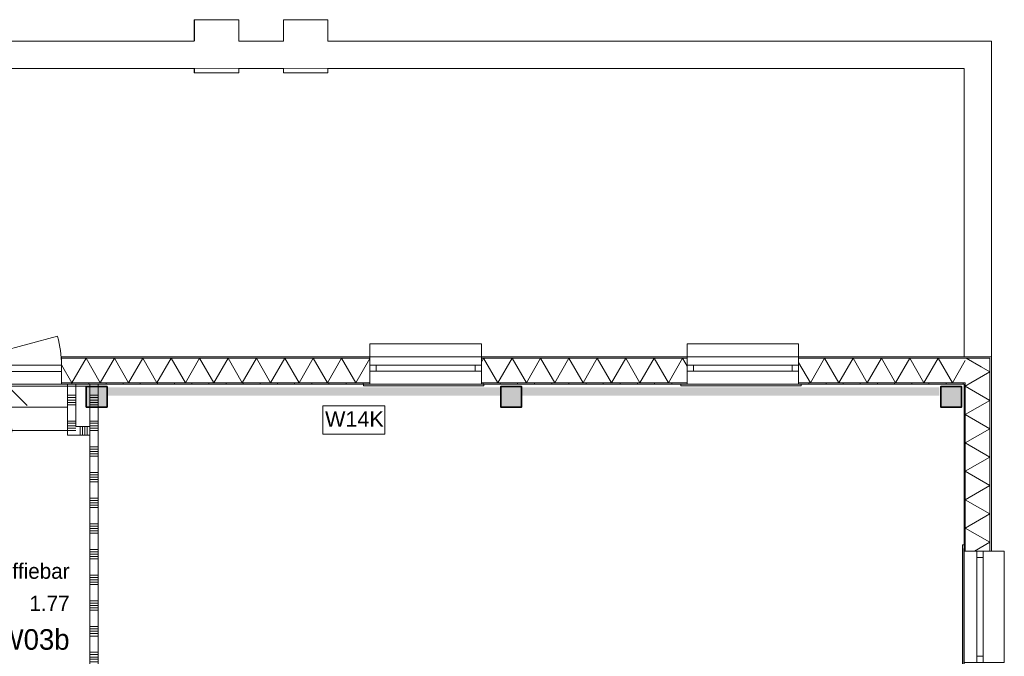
# Model space of a CAD drawing. Header units: millimetres. Extents: x -850 to 154668, y -25041 to 71030.
# Tile 181 of 211: x 50593 to 62080, y 47053 to 54485. Entities that reach past the tile are written whole.
import ezdxf
from ezdxf.enums import TextEntityAlignment as Align

# ---------------------------------------------------------------- set-up
doc = ezdxf.new("R2010")
doc.units = ezdxf.units.MM
doc.header["$MEASUREMENT"] = 0
doc.linetypes.add('Wipeout_Contour', pattern=[1000, 0, -1000])
for name, color, linetype in [('New_21 Buitenwanden', 7, 'Continuous'), ('New_21 Buitenwanden Afdek-arcering', 7, 'Continuous'), ('New_21 Buitenwanden Deuren', 7, 'Continuous'), ('New_21 Buitenwanden Doorsnede-arcering', 7, 'Continuous'), ('New_21 Buitenwanden Laagscheidingslijnen', 7, 'Continuous'), ('New_21 Buitenwanden Ramen', 7, 'Continuous'), ('New_22 NC Binnenwanden', 7, 'Continuous'), ('New_22 NC Binnenwanden Doorsnede-arcering', 7, 'Continuous'), ('New_23 Vloeren', 7, 'Continuous'), ('New_24 Trappen', 7, 'Continuous'), ('New_Info Wandafwerking aanduiding', 7, 'Continuous'), ('New_Info Wandafwerking aanduiding Doorsnede-arcering', 7, 'Continuous'), ('New_Z Ruimtefuncties', 7, 'Continuous'), ('New_Z Ruimtefuncties Zone omranding', 7, 'Continuous'), ('New_Z Ruimtefuncties Zone tekst', 7, 'Continuous'), ('S-COLS-____-OTLN.RVT S', 7, 'Continuous'), ('S-COLS-____-OTLN.RVT S 2D arcering', 7, 'Continuous')]:
    doc.layers.add(name, color=color, linetype=linetype)
doc.styles.add('GENERATED_STYLE_1', font='txt')
doc.styles.add('GENERATED_STYLE_2', font='txt')
doc.linetypes.add('Regenwater', pattern='A,0,[1,UO-721 _wandafwerkingen 1e verdieping_2022-06-211.Shx,S=11.404762,R=0,X=0,Y=0.005006],-1499.5,0', length=1499.5)
pattern_1 = [(180, (0, 0), (0, 200), [])]
pattern_2 = [(270, (0, 0), (200, 0), [])]

# ---------------------------------------------------------------- blocks, each defined once
blk = doc.blocks.new('Slab_3_2', base_point=(0, 51155))
at = {"layer": 'New_23 Vloeren', "color": 1, "linetype": 'Continuous', "lineweight": 0, "flags": 128}
blk.add_lwpolyline([(49780, 50378), (51080, 50378), (51080, 50230), (61610, 50230), (61610, 30000), (57970, 30000), (57970, 26285), (51410, 26285), (51410, 30000), (49530, 30000)], dxfattribs=at)
blk = doc.blocks.new('*X213')
at = {"layer": 'New_22 NC Binnenwanden Doorsnede-arcering', "color": 254, "linetype": 'Continuous', "lineweight": 0, "true_color": 0xe9ebeb}
for p, q in [((51510, 49800), (51410, 49800)), ((51510, 49773), (51410, 49773)), ((51510, 49745), (51410, 49745)), ((51510, 49718), (51410, 49718)), ((51510, 49690), (51410, 49690)), ((51510, 49500), (51410, 49500)), ((51510, 49473), (51410, 49473)), ((51510, 49445), (51410, 49445)), ((51510, 49418), (51410, 49418)), ((51510, 49390), (51410, 49390)), ((51510, 49200), (51410, 49200)), ((51510, 49173), (51410, 49173)), ((51510, 49145), (51410, 49145)), ((51510, 49118), (51410, 49118)), ((51510, 49090), (51410, 49090)), ((51510, 48900), (51410, 48900)), ((51510, 48873), (51410, 48873)), ((51510, 48845), (51410, 48845)), ((51510, 48818), (51410, 48818)), ((51510, 48790), (51410, 48790)), ((51510, 48600), (51410, 48600)), ((51510, 48573), (51410, 48573)), ((51510, 48545), (51410, 48545)), ((51510, 48518), (51410, 48518)), ((51510, 48490), (51410, 48490)), ((51510, 48300), (51410, 48300)), ((51510, 48273), (51410, 48273)), ((51510, 48245), (51410, 48245)), ((51510, 48218), (51410, 48218)), ((51510, 48190), (51410, 48190)), ((51510, 48000), (51410, 48000)), ((51510, 47973), (51410, 47973)), ((51510, 47945), (51410, 47945)), ((51510, 47918), (51410, 47918)), ((51510, 47890), (51410, 47890)), ((51510, 47700), (51410, 47700)), ((51510, 47673), (51410, 47673)), ((51510, 47645), (51410, 47645)), ((51510, 47618), (51410, 47618)), ((51510, 47590), (51410, 47590)), ((51510, 47400), (51410, 47400)), ((51510, 47373), (51410, 47373)), ((51510, 47345), (51410, 47345)), ((51510, 47318), (51410, 47318)), ((51510, 47290), (51410, 47290)), ((51510, 47100), (51410, 47100)), ((51510, 47073), (51410, 47073)), ((51510, 47045), (51410, 47045)), ((51510, 47018), (51410, 47018)), ((51510, 46990), (51410, 46990)), ((51510, 46800), (51410, 46800)), ((51510, 46773), (51410, 46773)), ((51510, 46745), (51410, 46745)), ((51510, 46718), (51410, 46718)), ((51510, 46690), (51410, 46690)), ((51510, 46500), (51410, 46500)), ((51510, 46473), (51410, 46473)), ((51510, 46445), (51410, 46445)), ((51510, 46418), (51410, 46418)), ((51510, 46390), (51410, 46390)), ((51510, 46200), (51410, 46200))]:
    blk.add_line(p, q, dxfattribs=at)
blk = doc.blocks.new('*X215')
at = {"layer": 'New_22 NC Binnenwanden Doorsnede-arcering', "color": 254, "linetype": 'Continuous', "lineweight": 0, "true_color": 0xe9ebeb}
for p, q in [((51510, 50100), (51410, 50100)), ((51510, 50073), (51410, 50073)), ((51510, 50045), (51410, 50045)), ((51510, 50018), (51410, 50018)), ((51510, 49990), (51410, 49990))]:
    blk.add_line(p, q, dxfattribs=at)
blk = doc.blocks.new('Wall_40_2', base_point=(51410, 46173))
at = {"layer": 'New_22 NC Binnenwanden', "color": 8, "linetype": 'Continuous', "lineweight": 0, "true_color": 0x778488, "flags": 128}
for points in [[(51410, 50230), (51510, 50230)], [(51410, 50230), (51410, 50205)], [(51510, 50205), (51510, 50230)], [(51410, 50197), (51410, 49963)], [(51510, 49963), (51510, 50197)], [(51410, 49955), (51410, 46173)], [(51510, 46173), (51510, 49955)], [(51410, 46173), (51510, 46173)]]:
    blk.add_lwpolyline(points, dxfattribs=at)
at = {"layer": 'New_22 NC Binnenwanden', "color": 8, "lineweight": 0, "true_color": 0x778488}
for name in ['*X215', '*X213']:
    blk.add_blockref(name, (0, 0), dxfattribs=at)
blk = doc.blocks.new('Slab_13_2', base_point=(31400, 53915))
at = {"layer": 'New_23 Vloeren', "color": 1, "linetype": 'Continuous', "lineweight": 0, "flags": 128}
blk.add_lwpolyline([(31400, 53915), (31400, 50700), (32380, 50700), (33680, 50700), (33680, 50550), (49780, 50550), (49780, 50230), (51080, 50230), (51080, 50550), (61610, 50550), (61610, 53915)], close=True, dxfattribs=at)
blk = doc.blocks.new('Stair_13_2')
at = {"layer": 'New_24 Trappen', "color": 7, "linetype": 'Continuous', "lineweight": 0}
for p, q in [((49710, 49690), (49710, 50230)), ((49710, 50230), (51150, 50230)), ((49710, 49960), (49710, 50230)), ((49710, 50230), (51150, 50230)), ((50430, 50230), (50180, 49980)), ((50430, 49960), (50430, 50230)), ((50680, 49980), (50430, 50230)), ((51150, 50230), (51150, 49690)), ((51150, 50230), (51150, 49960)), ((49710, 49690), (49710, 49960)), ((49710, 49960), (51150, 49960)), ((51150, 49960), (49710, 49960)), ((50430, 49690), (50430, 49960)), ((51150, 49960), (51150, 49690)), ((51150, 49690), (49710, 49690)), ((51150, 49690), (49710, 49690))]:
    blk.add_line(p, q, dxfattribs=at)
for start, end in [(0, 180), (180, 0)]:
    blk.add_arc((50430, 49690), 75, start, end, dxfattribs=at)
blk = doc.blocks.new('Wall_161_2', base_point=(61610, 50551))
at = {"layer": 'New_21 Buitenwanden', "color": 8, "linetype": 'Continuous', "lineweight": 0, "true_color": 0x778488, "flags": 128}
for points in [[(61930, 54235), (61912, 54235)], [(61930, 50551), (61930, 54235)], [(61610, 53915), (61610, 50551)], [(61625, 50551), (61610, 50551)], [(61912, 50551), (61625, 50551)], [(61625, 50551), (61625, 50551)], [(61930, 50551), (61912, 50551)], [(61912, 50551), (61912, 50551)]]:
    blk.add_lwpolyline(points, dxfattribs=at)
blk = doc.blocks.new('#noodoverstort-spuwer 260 alu')
at = {"color": 254, "linetype": 'Wipeout_Contour', "lineweight": 0, "ltscale": 1045.722325}
blk.add_wipeout([(-258, -50), (-258, 0), (-260, 0), (-260, -50)], dxfattribs=at).dxf.layer = 'New_21 Buitenwanden Afdek-arcering'
at = {"color": 254, "linetype": 'Wipeout_Contour', "lineweight": 0, "ltscale": 1045.759921}
blk.add_wipeout([(260, -50), (260, 0), (258, 0), (258, -50)], dxfattribs=at).dxf.layer = 'New_21 Buitenwanden Afdek-arcering'
at = {"color": 254, "linetype": 'Wipeout_Contour', "lineweight": 0, "ltscale": 2247.358291}
blk.add_wipeout([(-258, -620), (-258, -370), (-260, -370), (-260, -620)], dxfattribs=at).dxf.layer = 'New_21 Buitenwanden Afdek-arcering'
at = {"color": 254, "linetype": 'Wipeout_Contour', "lineweight": 0, "ltscale": 1041.95189}
blk.add_wipeout([(-258, -50), (258, -50), (258, 0), (-258, 0)], dxfattribs=at).dxf.layer = 'New_21 Buitenwanden Afdek-arcering'
at = {"color": 254, "linetype": 'Wipeout_Contour', "lineweight": 0, "ltscale": 2245.714782}
blk.add_wipeout([(258, -620), (258, -370), (-258, -370), (-258, -620)], dxfattribs=at).dxf.layer = 'New_21 Buitenwanden Afdek-arcering'
at = {"layer": 'New_21 Buitenwanden Ramen', "color": 1, "linetype": 'Continuous', "lineweight": 0}
for p, q in [((-260, 0), (-258, 0)), ((-260, -50), (-260, 0)), ((-258, 0), (258, 0)), ((258, 0), (260, 0)), ((260, 0), (260, -50)), ((-260, -620), (-260, -370)), ((-258, -620), (-260, -620))]:
    blk.add_line(p, q, dxfattribs=at)
at = {"color": 254, "linetype": 'Wipeout_Contour', "lineweight": 0, "ltscale": 2247.736894}
blk.add_wipeout([(258, -620), (260, -620), (260, -370), (258, -370)], dxfattribs=at).dxf.layer = 'New_21 Buitenwanden Afdek-arcering'
at = {"layer": 'New_21 Buitenwanden Ramen', "color": 1, "linetype": 'Continuous', "lineweight": 0}
for p, q in [((260, -370), (260, -620)), ((-258, -620), (258, -620)), ((260, -620), (258, -620))]:
    blk.add_line(p, q, dxfattribs=at)
blk = doc.blocks.new('Wall_162_2', base_point=(61610, 53915))
at = {"layer": 'New_21 Buitenwanden', "color": 8, "linetype": 'Continuous', "lineweight": 0, "true_color": 0x778488, "flags": 128}
for points in [[(52630, 54235), (36890, 54235)], [(53670, 54235), (53150, 54235)], [(61912, 54235), (54190, 54235)], [(36890, 53915), (52630, 53915)], [(53150, 53915), (53670, 53915)], [(54190, 53915), (61610, 53915)]]:
    blk.add_lwpolyline(points, dxfattribs=at)
at = {"layer": 'New_21 Buitenwanden Ramen', "color": 1, "linetype": 'Continuous', "lineweight": 0, "zscale": 1000, "rotation": 180}
for p in [(52890, 53865), (53930, 53865)]:
    blk.add_blockref('#noodoverstort-spuwer 260 alu', p, dxfattribs=at)
blk = doc.blocks.new('*X1196')
at = {"layer": 'New_21 Buitenwanden Doorsnede-arcering', "linetype": 'Continuous', "lineweight": 0, "true_color": 0xe9ebeb}
for points in [[(61912, 50397), (61912, 50397), (61912, 50532), (61912, 50532)], [(61912, 50247), (61912, 50247), (61912, 50097), (61912, 50097)], [(61912, 49947), (61912, 49947), (61912, 49797), (61912, 49797)], [(61912, 49647), (61912, 49647), (61912, 49497), (61912, 49497)], [(61912, 49347), (61912, 49347), (61912, 49197), (61912, 49197)], [(61912, 49047), (61912, 49047), (61912, 48897), (61912, 48897)], [(61912, 48747), (61912, 48747), (61912, 48597), (61912, 48597)], [(61912, 48447), (61912, 48447), (61912, 48297), (61912, 48297)]]:
    blk.add_hatch(color=254, dxfattribs=at).paths.add_polyline_path(points)
blk = doc.blocks.new('*X1197')
at = {"layer": 'New_21 Buitenwanden Doorsnede-arcering', "linetype": 'Continuous', "lineweight": 0, "true_color": 0xe9ebeb}
blk.add_hatch(color=254, dxfattribs=at).paths.add_polyline_path([(61912, 50532), (61912, 50532), (61912, 50532)])
blk = doc.blocks.new('*X1198')
at = {"layer": 'New_21 Buitenwanden Doorsnede-arcering', "linetype": 'Continuous', "lineweight": 0, "true_color": 0xe9ebeb}
for points in [[(61625, 50097), (61625, 50097), (61625, 50245), (61625, 50245)], [(61625, 49947), (61625, 49947), (61625, 49797), (61625, 49797)], [(61625, 49647), (61625, 49647), (61625, 49497), (61625, 49497)], [(61625, 49347), (61625, 49347), (61625, 49197), (61625, 49197)], [(61625, 49047), (61625, 49047), (61625, 48897), (61625, 48897)], [(61625, 48747), (61625, 48747), (61625, 48597), (61625, 48597)], [(61625, 48447), (61625, 48447), (61625, 48297), (61625, 48297)]]:
    blk.add_hatch(color=254, dxfattribs=at).paths.add_polyline_path(points)
blk = doc.blocks.new('*X1205')
at = {"layer": 'New_21 Buitenwanden Doorsnede-arcering', "linetype": 'Continuous', "lineweight": 0, "true_color": 0xe9ebeb}
blk.add_hatch(color=254, dxfattribs=at).paths.add_polyline_path([(61625, 50245), (61625, 50245), (61625, 50245)])
blk = doc.blocks.new('*X1212')
at = {"layer": 'New_21 Buitenwanden Doorsnede-arcering', "color": 254, "linetype": 'Continuous', "lineweight": 0, "true_color": 0xe9ebeb}
for p, q in [((61691, 50245), (61625, 50207)), ((61912, 50041), (61625, 50207)), ((61912, 50041), (61625, 49876)), ((61912, 49710), (61625, 49876)), ((61912, 49710), (61625, 49544)), ((61912, 49378), (61625, 49544)), ((61912, 49378), (61625, 49213)), ((61912, 49047), (61625, 49213)), ((61912, 49047), (61625, 48881)), ((61912, 48716), (61625, 48881)), ((61912, 48716), (61625, 48550)), ((61912, 48384), (61625, 48550)), ((61912, 48384), (61731, 48280))]:
    blk.add_line(p, q, dxfattribs=at)
blk = doc.blocks.new('*X1213')
at = {"layer": 'New_21 Buitenwanden Doorsnede-arcering', "color": 254, "linetype": 'Continuous', "lineweight": 0, "true_color": 0xe9ebeb}
for q in [(61811, 50431), (61691, 50245)]:
    blk.add_line((61912, 50373), q, dxfattribs=at)
blk = doc.blocks.new('R1 22_7')
at = {"layer": 'New_21 Buitenwanden Ramen', "color": 1, "linetype": 'Continuous', "lineweight": 0}
for p, q in [((-725, 150.2), (-725, 168.2)), ((-725, 168.2), (680, 168.2)), ((-650, 150.2), (-680, 150.2)), ((-650, 150.2), (-680, 150.2)), ((-650, 135.2), (-650, 150.2)), ((-650, 135.2), (-650, 150.2)), ((-650, 0), (-650, 135.1)), ((-650, 0), (-650, 135.1)), ((650, 135.2), (650, 150.2)), ((650, 135.2), (650, 150.2)), ((650, 150.2), (680, 150.2)), ((650, 150.2), (680, 150.2)), ((650, 0), (650, 135.1)), ((650, 0), (650, 135.1)), ((680, 168.2), (680, 150.2)), ((-650, 0), (-577, 0)), ((-650, -72), (-650, 0)), ((-650, -72), (-650, 0)), ((-577, 0), (-577, -72)), ((-577, 0), (577, 0)), ((577, -72), (577, 0)), ((577, 0), (650, 0)), ((650, -72), (650, 0)), ((650, -72), (650, 0)), ((-577, -72), (-650, -72)), ((-650, -152), (-650, -72)), ((577, -72), (-577, -72)), ((650, -72), (577, -72)), ((650, -152), (650, -72)), ((-650, -170), (-650, -320)), ((650, -320), (650, -170)), ((-650, -320), (650, -320))]:
    blk.add_line(p, q, dxfattribs=at)
at = {"layer": 'New_21 Buitenwanden Ramen', "color": 9, "linetype": 'Continuous', "lineweight": 0}
for p, q in [((-650, 150.2), (650, 150.2)), ((-650, 135.1), (-650, 135.2)), ((-650, 135.1), (-650, 135.2)), ((650, 135.1), (650, 135.2)), ((650, 135.1), (650, 135.2)), ((-650, -170), (-650, -152)), ((650, -170), (650, -152))]:
    blk.add_line(p, q, dxfattribs=at)
blk = doc.blocks.new('*X1220')
at = {"layer": 'New_21 Buitenwanden Doorsnede-arcering', "linetype": 'Continuous', "lineweight": 0, "true_color": 0xe9ebeb}
blk.add_hatch(color=254, dxfattribs=at).paths.add_polyline_path([(61912, 50532), (61912, 50532), (61912, 50532)])
blk = doc.blocks.new('*X1221')
at = {"layer": 'New_21 Buitenwanden Doorsnede-arcering', "linetype": 'Continuous', "lineweight": 0, "true_color": 0xe9ebeb}
blk.add_hatch(color=254, dxfattribs=at).paths.add_polyline_path([(61625, 50245), (61625, 50245), (61625, 50245)])
blk = doc.blocks.new('*X1222')
at = {"layer": 'New_21 Buitenwanden Doorsnede-arcering', "color": 254, "linetype": 'Continuous', "lineweight": 0, "true_color": 0xe9ebeb}
blk.add_line((61811, 50431), (61636, 50532), dxfattribs=at)
blk = doc.blocks.new('Wall_169_2', base_point=(61610, 50230))
at = {"layer": 'New_21 Buitenwanden Doorsnede-arcering', "linetype": 'Continuous', "lineweight": 0, "true_color": 0xe9ebeb}
h = blk.add_hatch(dxfattribs=at)
h.set_pattern_fill('930_Lijnen_vert_200_0002', color=254, style=0, pattern_type=2)
h.set_pattern_definition(pattern_1)
h.paths.add_polyline_path([(61610, 50230), (61625, 50230), (61625, 50245)])
h = blk.add_hatch(dxfattribs=at)
h.set_pattern_fill('930_Lijnen_vert_200_0002', color=254, style=0, pattern_type=2)
h.set_pattern_definition(pattern_1)
h.paths.add_polyline_path([(61610, 50230), (61625, 50245), (61610, 50245)])
h = blk.add_hatch(dxfattribs=at)
h.set_pattern_fill('930_Lijnen_vert_200_0002', color=254, style=0, pattern_type=2)
h.set_pattern_definition(pattern_1)
h.paths.add_polyline_path([(61625, 50230), (61610, 50230), (61610, 48280), (61625, 48280)])
at = {"layer": 'New_21 Buitenwanden', "color": 8, "linetype": 'Continuous', "lineweight": 0, "true_color": 0x778488}
for p, q in [((61610, 48280), (61610, 48310)), ((61625, 48280), (61610, 48280)), ((61625, 48280), (61625, 48280)), ((61760, 48280), (61625, 48280)), ((61832, 48280), (61760, 48280)), ((61912, 48280), (61832, 48280)), ((61930, 48280), (61912, 48280))]:
    blk.add_line(p, q, dxfattribs=at)
at = {"layer": 'New_21 Buitenwanden', "color": 8, "linetype": 'Continuous', "lineweight": 0, "true_color": 0x778488, "flags": 128}
for points in [[(61930, 50550), (61912, 50550)], [(61930, 48280), (61930, 50550)], [(61610, 50230), (61610, 48280)]]:
    blk.add_lwpolyline(points, dxfattribs=at)
at = {"layer": 'New_21 Buitenwanden Laagscheidingslijnen', "color": 8, "linetype": 'Continuous', "lineweight": 0, "true_color": 0x778488}
for p, q in [((61912, 50532), (61625, 50532)), ((61912, 48280), (61912, 50532)), ((61912, 50532), (61912, 50532)), ((61912, 50245), (61912, 50532)), ((61912, 50532), (61912, 50532)), ((61625, 50245), (61610, 50245)), ((61625, 50245), (61625, 48280)), ((61625, 50245), (61625, 48280)), ((61625, 50245), (61625, 50245)), ((61912, 48280), (61912, 50245))]:
    blk.add_line(p, q, dxfattribs=at)
at = {"layer": 'New_21 Buitenwanden', "color": 8, "lineweight": 0, "true_color": 0x778488}
for name in ['*X1222', '*X1213', '*X1196', '*X1197', '*X1220', '*X1198', '*X1205', '*X1212', '*X1221']:
    blk.add_blockref(name, (0, 0), dxfattribs=at)
at = {"layer": 'New_21 Buitenwanden Ramen', "color": 1, "linetype": 'Continuous', "lineweight": 0, "xscale": -1, "zscale": 1000, "rotation": 89.99999999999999}
blk.add_blockref('R1 22_7', (61760, 47630), dxfattribs=at)
blk = doc.blocks.new('*X1393')
at = {"layer": 'New_21 Buitenwanden Doorsnede-arcering', "linetype": 'Continuous', "lineweight": 0, "true_color": 0xe9ebeb}
for points in [[(51153, 50532), (51153, 50532), (51303, 50532), (51303, 50532)], [(51453, 50532), (51453, 50532), (51603, 50532), (51603, 50532)], [(51753, 50532), (51753, 50532), (51903, 50532), (51903, 50532)], [(52053, 50532), (52053, 50532), (52203, 50532), (52203, 50532)], [(52353, 50532), (52353, 50532), (52503, 50532), (52503, 50532)], [(52653, 50532), (52653, 50532), (52803, 50532), (52803, 50532)], [(52953, 50532), (52953, 50532), (53103, 50532), (53103, 50532)], [(53253, 50532), (53253, 50532), (53403, 50532), (53403, 50532)], [(53553, 50532), (53553, 50532), (53703, 50532), (53703, 50532)], [(53853, 50532), (53853, 50532), (54003, 50532), (54003, 50532)], [(54153, 50532), (54153, 50532), (54303, 50532), (54303, 50532)], [(54453, 50532), (54453, 50532), (54603, 50532), (54603, 50532)]]:
    blk.add_hatch(color=254, dxfattribs=at).paths.add_polyline_path(points)
blk = doc.blocks.new('*X1394')
at = {"layer": 'New_21 Buitenwanden Doorsnede-arcering', "linetype": 'Continuous', "lineweight": 0, "true_color": 0xe9ebeb}
for points in [[(55980, 50532), (56103, 50532), (56103, 50532), (55980, 50532)], [(56253, 50532), (56253, 50532), (56403, 50532), (56403, 50532)], [(56553, 50532), (56553, 50532), (56703, 50532), (56703, 50532)], [(56853, 50532), (56853, 50532), (57003, 50532), (57003, 50532)], [(57153, 50532), (57153, 50532), (57303, 50532), (57303, 50532)], [(57453, 50532), (57453, 50532), (57603, 50532), (57603, 50532)], [(57753, 50532), (57753, 50532), (57903, 50532), (57903, 50532)], [(58053, 50532), (58053, 50532), (58203, 50532), (58203, 50532)], [(58380, 50532), (58353, 50532), (58353, 50532), (58380, 50532)]]:
    blk.add_hatch(color=254, dxfattribs=at).paths.add_polyline_path(points)
blk = doc.blocks.new('*X1395')
at = {"layer": 'New_21 Buitenwanden Doorsnede-arcering', "linetype": 'Continuous', "lineweight": 0, "true_color": 0xe9ebeb}
for points in [[(59680, 50532), (59703, 50532), (59703, 50532), (59680, 50532)], [(59853, 50532), (59853, 50532), (60003, 50532), (60003, 50532)], [(60153, 50532), (60153, 50532), (60303, 50532), (60303, 50532)], [(60453, 50532), (60453, 50532), (60603, 50532), (60603, 50532)], [(60753, 50532), (60753, 50532), (60903, 50532), (60903, 50532)], [(61053, 50532), (61053, 50532), (61203, 50532), (61203, 50532)], [(61353, 50532), (61353, 50532), (61503, 50532), (61503, 50532)], [(61653, 50532), (61653, 50532), (61803, 50532), (61803, 50532)]]:
    blk.add_hatch(color=254, dxfattribs=at).paths.add_polyline_path(points)
blk = doc.blocks.new('*X1401')
at = {"layer": 'New_21 Buitenwanden Doorsnede-arcering', "linetype": 'Continuous', "lineweight": 0, "true_color": 0xe9ebeb}
for points in [[(51153, 50245), (51153, 50245), (51303, 50245), (51303, 50245)], [(51453, 50245), (51453, 50245), (51603, 50245), (51603, 50245)], [(51753, 50245), (51753, 50245), (51903, 50245), (51903, 50245)], [(52053, 50245), (52053, 50245), (52203, 50245), (52203, 50245)], [(52353, 50245), (52353, 50245), (52503, 50245), (52503, 50245)], [(52653, 50245), (52653, 50245), (52803, 50245), (52803, 50245)], [(52953, 50245), (52953, 50245), (53103, 50245), (53103, 50245)], [(53253, 50245), (53253, 50245), (53403, 50245), (53403, 50245)], [(53553, 50245), (53553, 50245), (53703, 50245), (53703, 50245)], [(53853, 50245), (53853, 50245), (54003, 50245), (54003, 50245)], [(54153, 50245), (54153, 50245), (54303, 50245), (54303, 50245)], [(54453, 50245), (54453, 50245), (54603, 50245), (54603, 50245)]]:
    blk.add_hatch(color=254, dxfattribs=at).paths.add_polyline_path(points)
blk = doc.blocks.new('*X1402')
at = {"layer": 'New_21 Buitenwanden Doorsnede-arcering', "linetype": 'Continuous', "lineweight": 0, "true_color": 0xe9ebeb}
for points in [[(55980, 50245), (56103, 50245), (56103, 50245), (55980, 50245)], [(56253, 50245), (56253, 50245), (56403, 50245), (56403, 50245)], [(56553, 50245), (56553, 50245), (56703, 50245), (56703, 50245)], [(56853, 50245), (56853, 50245), (57003, 50245), (57003, 50245)], [(57153, 50245), (57153, 50245), (57303, 50245), (57303, 50245)], [(57453, 50245), (57453, 50245), (57603, 50245), (57603, 50245)], [(57753, 50245), (57753, 50245), (57903, 50245), (57903, 50245)], [(58053, 50245), (58053, 50245), (58203, 50245), (58203, 50245)], [(58353, 50245), (58380, 50245), (58380, 50245), (58353, 50245)]]:
    blk.add_hatch(color=254, dxfattribs=at).paths.add_polyline_path(points)
blk = doc.blocks.new('*X1403')
at = {"layer": 'New_21 Buitenwanden Doorsnede-arcering', "linetype": 'Continuous', "lineweight": 0, "true_color": 0xe9ebeb}
for points in [[(59680, 50245), (59703, 50245), (59703, 50245), (59680, 50245)], [(59853, 50245), (59853, 50245), (60003, 50245), (60003, 50245)], [(60153, 50245), (60153, 50245), (60303, 50245), (60303, 50245)], [(60453, 50245), (60453, 50245), (60603, 50245), (60603, 50245)], [(60753, 50245), (60753, 50245), (60903, 50245), (60903, 50245)], [(61053, 50245), (61053, 50245), (61203, 50245), (61203, 50245)], [(61353, 50245), (61353, 50245), (61503, 50245), (61503, 50245)]]:
    blk.add_hatch(color=254, dxfattribs=at).paths.add_polyline_path(points)
blk = doc.blocks.new('*X1409')
at = {"layer": 'New_21 Buitenwanden Doorsnede-arcering', "color": 254, "linetype": 'Continuous', "lineweight": 0, "true_color": 0xe9ebeb}
for p, q in [((51080, 50454), (51201, 50245)), ((51367, 50532), (51201, 50245)), ((51367, 50532), (51533, 50245)), ((51698, 50532), (51533, 50245)), ((51698, 50532), (51864, 50245)), ((52030, 50532), (51864, 50245)), ((52030, 50532), (52195, 50245)), ((52361, 50532), (52195, 50245)), ((52361, 50532), (52527, 50245)), ((52692, 50532), (52527, 50245)), ((52692, 50532), (52858, 50245)), ((53024, 50532), (52858, 50245)), ((53024, 50532), (53190, 50245)), ((53355, 50532), (53190, 50245)), ((53355, 50532), (53521, 50245)), ((53687, 50532), (53521, 50245)), ((53687, 50532), (53852, 50245)), ((54018, 50532), (53852, 50245)), ((54018, 50532), (54184, 50245)), ((54349, 50532), (54184, 50245)), ((54349, 50532), (54515, 50245)), ((54680, 50531), (54515, 50245))]:
    blk.add_line(p, q, dxfattribs=at)
blk = doc.blocks.new('*X1410')
at = {"layer": 'New_21 Buitenwanden Doorsnede-arcering', "color": 254, "linetype": 'Continuous', "lineweight": 0, "true_color": 0xe9ebeb}
for p, q in [((56006, 50532), (55980, 50487)), ((56006, 50532), (56172, 50245)), ((56338, 50532), (56172, 50245)), ((56338, 50532), (56504, 50245)), ((56669, 50532), (56504, 50245)), ((56669, 50532), (56835, 50245)), ((57001, 50532), (56835, 50245)), ((57001, 50532), (57166, 50245)), ((57332, 50532), (57166, 50245)), ((57332, 50532), (57498, 50245)), ((57663, 50532), (57498, 50245)), ((57663, 50532), (57829, 50245)), ((57995, 50532), (57829, 50245)), ((57995, 50532), (58161, 50245)), ((58326, 50532), (58161, 50245)), ((58326, 50532), (58380, 50439))]:
    blk.add_line(p, q, dxfattribs=at)
blk = doc.blocks.new('*X1411')
at = {"layer": 'New_21 Buitenwanden Doorsnede-arcering', "color": 254, "linetype": 'Continuous', "lineweight": 0, "true_color": 0xe9ebeb}
for p, q in [((59680, 50483), (59818, 50245)), ((59983, 50532), (59818, 50245)), ((59983, 50532), (60149, 50245)), ((60315, 50532), (60149, 50245)), ((60315, 50532), (60480, 50245)), ((60646, 50532), (60480, 50245)), ((60646, 50532), (60812, 50245)), ((60977, 50532), (60812, 50245)), ((60977, 50532), (61143, 50245)), ((61309, 50532), (61143, 50245)), ((61309, 50532), (61475, 50245)), ((61625, 50506), (61475, 50245))]:
    blk.add_line(p, q, dxfattribs=at)
blk = doc.blocks.new('D1 bl 22')
at = {"layer": 'New_21 Buitenwanden Deuren', "color": 1, "linetype": 'Continuous', "lineweight": 0}
for p, q in [((650, 0), (-605.7, 336.5)), ((-650, 80), (-650, 0)), ((650, 0), (-650, 0)), ((-650, 0), (-650, -72)), ((-650, 0), (-650, -72)), ((650, 80), (650, 0)), ((650, 0), (650, -72)), ((650, 0), (650, -72)), ((-650, -72), (-650, -207.1)), ((-650, -72), (-650, -207.1)), ((650, -72), (650, -207.1)), ((650, -72), (650, -207.1)), ((-650, -222.2), (-675, -222.2)), ((-650, -222.2), (-675, -222.2)), ((-650, -207.2), (-650, -222.2)), ((-650, -207.2), (-650, -222.2)), ((650, -207.2), (650, -222.2)), ((650, -207.2), (650, -222.2)), ((650, -222.2), (675, -222.2)), ((650, -222.2), (675, -222.2))]:
    blk.add_line(p, q, dxfattribs=at)
at = {"layer": 'New_21 Buitenwanden Deuren', "color": 9, "linetype": 'Continuous', "lineweight": 0}
for p, q in [((-650, 98), (-650, 80)), ((650, 98), (650, 80)), ((-650, -207.1), (-650, -207.2)), ((-650, -207.1), (-650, -207.2)), ((650, -207.1), (650, -207.2)), ((650, -207.1), (650, -207.2))]:
    blk.add_line(p, q, dxfattribs=at)
at = {"layer": 'New_21 Buitenwanden Deuren', "color": 1, "linetype": 'Continuous', "lineweight": 0}
blk.add_arc((650, 0), 1300, 165, 180, dxfattribs=at)
blk = doc.blocks.new('Wall_217_2', base_point=(33515, 50230))
at = {"layer": 'New_21 Buitenwanden Doorsnede-arcering', "linetype": 'Continuous', "lineweight": 0, "true_color": 0xe9ebeb}
h = blk.add_hatch(dxfattribs=at)
h.set_pattern_fill('930_Lijnen_vert_200_0002', color=254, style=0, pattern_type=2)
h.set_pattern_definition(pattern_2)
h.paths.add_polyline_path([(51080, 50245), (51080, 50230), (54680, 50230), (54680, 50245)])
h = blk.add_hatch(dxfattribs=at)
h.set_pattern_fill('930_Lijnen_vert_200_0002', color=254, style=0, pattern_type=2)
h.set_pattern_definition(pattern_2)
h.paths.add_polyline_path([(55980, 50245), (55980, 50230), (58380, 50230), (58380, 50245)])
h = blk.add_hatch(dxfattribs=at)
h.set_pattern_fill('930_Lijnen_vert_200_0002', color=254, style=0, pattern_type=2)
h.set_pattern_definition(pattern_2)
h.paths.add_polyline_path([(59680, 50245), (59680, 50230), (61610, 50230), (61610, 50245)])
at = {"layer": 'New_21 Buitenwanden', "color": 8, "linetype": 'Continuous', "lineweight": 0, "true_color": 0x778488}
for p, q in [((51080, 50550), (51080, 50532)), ((54680, 50550), (54680, 50532)), ((55980, 50550), (55980, 50532)), ((58380, 50550), (58380, 50532)), ((59680, 50550), (59680, 50532)), ((51080, 50532), (51080, 50452)), ((51080, 50452), (51080, 50380)), ((54680, 50532), (54680, 50452)), ((54680, 50452), (54680, 50380)), ((55980, 50532), (55980, 50452)), ((55980, 50452), (55980, 50380)), ((58380, 50532), (58380, 50452)), ((58380, 50452), (58380, 50380)), ((59680, 50532), (59680, 50452)), ((59680, 50452), (59680, 50380)), ((51080, 50380), (51080, 50245)), ((54680, 50380), (54680, 50245)), ((55980, 50380), (55980, 50245)), ((58380, 50380), (58380, 50245)), ((59680, 50380), (59680, 50245)), ((51080, 50245), (51080, 50230)), ((51080, 50245), (51080, 50245)), ((51080, 50230), (51105, 50230)), ((54680, 50230), (54650, 50230)), ((54680, 50245), (54680, 50230)), ((54680, 50245), (54680, 50245)), ((55980, 50245), (55980, 50230)), ((55980, 50245), (55980, 50245)), ((55980, 50230), (56010, 50230)), ((58380, 50230), (58350, 50230)), ((58380, 50245), (58380, 50230)), ((58380, 50245), (58380, 50245)), ((59680, 50245), (59680, 50230)), ((59680, 50245), (59680, 50245)), ((59680, 50230), (59710, 50230))]:
    blk.add_line(p, q, dxfattribs=at)
at = {"layer": 'New_21 Buitenwanden', "color": 8, "linetype": 'Continuous', "lineweight": 0, "true_color": 0x778488, "flags": 128}
for points in [[(54680, 50550), (51080, 50550)], [(58380, 50550), (55980, 50550)], [(61912, 50550), (59680, 50550)], [(51080, 50230), (54680, 50230)], [(55980, 50230), (58380, 50230)], [(59680, 50230), (61610, 50230)]]:
    blk.add_lwpolyline(points, dxfattribs=at)
at = {"layer": 'New_21 Buitenwanden Laagscheidingslijnen', "color": 8, "linetype": 'Continuous', "lineweight": 0, "true_color": 0x778488}
for p, q in [((54680, 50532), (51080, 50532)), ((54680, 50532), (51080, 50532)), ((58380, 50532), (55980, 50532)), ((58380, 50532), (55980, 50532)), ((61912, 50532), (59680, 50532)), ((61625, 50532), (59680, 50532)), ((61912, 50532), (61625, 50532)), ((61912, 50532), (61912, 50532)), ((51080, 50245), (54680, 50245)), ((51080, 50245), (54680, 50245)), ((55980, 50245), (58380, 50245)), ((55980, 50245), (58380, 50245)), ((59680, 50245), (61610, 50245)), ((59680, 50245), (61625, 50245)), ((61625, 50245), (61610, 50245)), ((61625, 50245), (61625, 50245))]:
    blk.add_line(p, q, dxfattribs=at)
at = {"layer": 'New_21 Buitenwanden', "color": 8, "lineweight": 0, "true_color": 0x778488}
for name in ['*X1409', '*X1393', '*X1394', '*X1410', '*X1395', '*X1411', '*X1401', '*X1402', '*X1403']:
    blk.add_blockref(name, (0, 0), dxfattribs=at)
at = {"layer": 'New_21 Buitenwanden Deuren', "color": 1, "linetype": 'Continuous', "lineweight": 0, "xscale": -1, "zscale": 1000}
blk.add_blockref('D1 bl 22', (50430, 50452), dxfattribs=at)
at = {"layer": 'New_21 Buitenwanden Ramen', "color": 1, "linetype": 'Continuous', "lineweight": 0, "xscale": -1, "zscale": 1000, "rotation": 180}
for p in [(55330, 50380), (59030, 50380)]:
    blk.add_blockref('R1 22_7', p, dxfattribs=at)
blk = doc.blocks.new('*X1444')
at = {"layer": 'New_22 NC Binnenwanden Doorsnede-arcering', "color": 254, "linetype": 'Continuous', "lineweight": 0, "true_color": 0xe9ebeb}
for p, q in [((51250, 50100), (51150, 50100)), ((51250, 50073), (51150, 50073)), ((51250, 50045), (51150, 50045)), ((51250, 50018), (51150, 50018)), ((51250, 49990), (51150, 49990)), ((51250, 49800), (51150, 49800)), ((51250, 49773), (51150, 49773)), ((51250, 49745), (51150, 49745))]:
    blk.add_line(p, q, dxfattribs=at)
blk = doc.blocks.new('*X1445')
at = {"layer": 'New_22 NC Binnenwanden Doorsnede-arcering', "color": 254, "linetype": 'Continuous', "lineweight": 0, "true_color": 0xe9ebeb}
for p, q in [((51232, 49718), (51150, 49718)), ((51205, 49690), (51150, 49690))]:
    blk.add_line(p, q, dxfattribs=at)
blk = doc.blocks.new('*X1446')
at = {"layer": 'New_22 NC Binnenwanden Doorsnede-arcering', "color": 254, "linetype": 'Continuous', "lineweight": 0, "true_color": 0xe9ebeb}
for p, q in [((51250, 49690), (51205, 49690)), ((51250, 49718), (51232, 49718))]:
    blk.add_line(p, q, dxfattribs=at)
blk = doc.blocks.new('Wall_223_2', base_point=(51150, 50230))
at = {"layer": 'New_22 NC Binnenwanden', "color": 8, "linetype": 'Continuous', "lineweight": 0, "true_color": 0x778488, "flags": 128}
for points in [[(51150, 50230), (51150, 49636)], [(51150, 50230), (51250, 50230)], [(51250, 49736), (51250, 50230)], [(51150, 49636), (51250, 49636)]]:
    blk.add_lwpolyline(points, dxfattribs=at)
at = {"layer": 'New_22 NC Binnenwanden', "color": 8, "lineweight": 0, "true_color": 0x778488}
for name in ['*X1444', '*X1445', '*X1446']:
    blk.add_blockref(name, (0, 0), dxfattribs=at)
blk = doc.blocks.new('*X1448')
at = {"layer": 'New_22 NC Binnenwanden Doorsnede-arcering', "color": 254, "linetype": 'Continuous', "lineweight": 0, "true_color": 0xe9ebeb}
for p, q in [((51300, 49736), (51300, 49636)), ((51327, 49736), (51327, 49636)), ((51355, 49736), (51355, 49636)), ((51382, 49736), (51382, 49636)), ((51410, 49736), (51410, 49636))]:
    blk.add_line(p, q, dxfattribs=at)
blk = doc.blocks.new('Wall_224_2', base_point=(51150, 49636))
at = {"layer": 'New_22 NC Binnenwanden', "color": 8, "linetype": 'Continuous', "lineweight": 0, "true_color": 0x778488, "flags": 128}
for points in [[(51410, 49736), (51250, 49736)], [(51250, 49636), (51410, 49636)], [(51410, 49636), (51410, 49736)]]:
    blk.add_lwpolyline(points, dxfattribs=at)
at = {"layer": 'New_22 NC Binnenwanden', "color": 8, "lineweight": 0, "true_color": 0x778488}
blk.add_blockref('*X1448', (0, 0), dxfattribs=at)
blk = doc.blocks.new('Column 217[57]_2', base_point=(1, 3))
at = {"layer": 'S-COLS-____-OTLN.RVT S 2D arcering', "linetype": 'Continuous', "lineweight": 0, "true_color": 0x778488}
h = blk.add_hatch(color=8, dxfattribs=at)
h.paths.add_polyline_path([(51366, 49971), (51367, 49966), (51370, 49962), (51374, 49959), (51379, 49958), (51603, 49958), (51608, 49959), (51612, 49962), (51615, 49966), (51616, 49971), (51616, 50195), (51615, 50200), (51612, 50204), (51608, 50207), (51603, 50208), (51379, 50208), (51374, 50207), (51370, 50204), (51367, 50200), (51366, 50195)])
h.paths.add_polyline_path([(51603, 49966), (51379, 49966), (51377, 49966), (51375, 49967), (51374, 49969), (51374, 49971), (51374, 50195), (51374, 50197), (51375, 50198), (51377, 50200), (51379, 50200), (51603, 50200), (51605, 50200), (51606, 50198), (51607, 50197), (51608, 50195), (51608, 49971), (51607, 49969), (51606, 49967), (51605, 49966)], flags=0)
blk.add_hatch(color=8, dxfattribs=at).paths.add_polyline_path([(51603, 50200), (51379, 50200), (51377, 50200), (51375, 50198), (51374, 50197), (51374, 50195), (51374, 49971), (51374, 49969), (51375, 49967), (51377, 49966), (51379, 49966), (51603, 49966), (51605, 49966), (51606, 49967), (51607, 49969), (51608, 49971), (51608, 50195), (51607, 50197), (51606, 50198), (51605, 50200)])
at = {"layer": 'S-COLS-____-OTLN.RVT S', "color": 1, "linetype": 'Continuous', "lineweight": 0}
for p, q in [((51367, 50200), (51366, 50195)), ((51370, 50204), (51367, 50200)), ((51374, 50207), (51370, 50204)), ((51379, 50208), (51374, 50207)), ((51374, 50197), (51375, 50198)), ((51375, 50198), (51377, 50200)), ((51377, 50200), (51379, 50200)), ((51603, 50208), (51379, 50208)), ((51379, 50200), (51603, 50200)), ((51608, 50207), (51603, 50208)), ((51603, 50200), (51605, 50200)), ((51605, 50200), (51606, 50198)), ((51606, 50198), (51607, 50197)), ((51612, 50204), (51608, 50207)), ((51615, 50200), (51612, 50204)), ((51616, 50195), (51615, 50200)), ((51366, 50195), (51366, 49971)), ((51374, 50195), (51374, 50197)), ((51374, 49971), (51374, 50195)), ((51607, 50197), (51608, 50195)), ((51608, 50195), (51608, 49971)), ((51616, 49971), (51616, 50195)), ((51366, 49971), (51367, 49966)), ((51374, 49969), (51374, 49971)), ((51375, 49967), (51374, 49969)), ((51607, 49969), (51606, 49967)), ((51608, 49971), (51607, 49969)), ((51615, 49966), (51616, 49971)), ((51367, 49966), (51370, 49962)), ((51370, 49962), (51374, 49959)), ((51374, 49959), (51379, 49958)), ((51377, 49966), (51375, 49967)), ((51379, 49966), (51377, 49966)), ((51603, 49966), (51379, 49966)), ((51379, 49958), (51603, 49958)), ((51605, 49966), (51603, 49966)), ((51603, 49958), (51608, 49959)), ((51606, 49967), (51605, 49966)), ((51608, 49959), (51612, 49962)), ((51612, 49962), (51615, 49966))]:
    blk.add_line(p, q, dxfattribs=at)
blk = doc.blocks.new('Column 218[58]_2', base_point=(1, 3))
at = {"layer": 'S-COLS-____-OTLN.RVT S 2D arcering', "linetype": 'Continuous', "lineweight": 0, "true_color": 0x778488}
h = blk.add_hatch(color=8, dxfattribs=at)
h.paths.add_polyline_path([(56201, 49971), (56202, 49966), (56205, 49962), (56209, 49959), (56214, 49958), (56438, 49958), (56443, 49959), (56447, 49962), (56450, 49966), (56451, 49971), (56451, 50195), (56450, 50200), (56447, 50204), (56443, 50207), (56438, 50208), (56214, 50208), (56209, 50207), (56205, 50204), (56202, 50200), (56201, 50195)])
h.paths.add_polyline_path([(56438, 49966), (56214, 49966), (56212, 49966), (56211, 49967), (56209, 49969), (56209, 49971), (56209, 50195), (56209, 50197), (56211, 50198), (56212, 50200), (56214, 50200), (56438, 50200), (56440, 50200), (56442, 50198), (56443, 50197), (56443, 50195), (56443, 49971), (56443, 49969), (56442, 49967), (56440, 49966)], flags=0)
blk.add_hatch(color=8, dxfattribs=at).paths.add_polyline_path([(56438, 50200), (56214, 50200), (56212, 50200), (56211, 50198), (56209, 50197), (56209, 50195), (56209, 49971), (56209, 49969), (56211, 49967), (56212, 49966), (56214, 49966), (56438, 49966), (56440, 49966), (56442, 49967), (56443, 49969), (56443, 49971), (56443, 50195), (56443, 50197), (56442, 50198), (56440, 50200)])
at = {"layer": 'S-COLS-____-OTLN.RVT S', "color": 1, "linetype": 'Continuous', "lineweight": 0}
for p, q in [((56202, 50200), (56201, 50195)), ((56205, 50204), (56202, 50200)), ((56209, 50207), (56205, 50204)), ((56214, 50208), (56209, 50207)), ((56209, 50197), (56211, 50198)), ((56211, 50198), (56212, 50200)), ((56212, 50200), (56214, 50200)), ((56438, 50208), (56214, 50208)), ((56214, 50200), (56438, 50200)), ((56443, 50207), (56438, 50208)), ((56438, 50200), (56440, 50200)), ((56440, 50200), (56442, 50198)), ((56442, 50198), (56443, 50197)), ((56447, 50204), (56443, 50207)), ((56450, 50200), (56447, 50204)), ((56451, 50195), (56450, 50200)), ((56201, 50195), (56201, 49971)), ((56209, 50195), (56209, 50197)), ((56209, 49971), (56209, 50195)), ((56443, 50197), (56443, 50195)), ((56443, 50195), (56443, 49971)), ((56451, 49971), (56451, 50195)), ((56201, 49971), (56202, 49966)), ((56209, 49969), (56209, 49971)), ((56211, 49967), (56209, 49969)), ((56443, 49969), (56442, 49967)), ((56443, 49971), (56443, 49969)), ((56450, 49966), (56451, 49971)), ((56202, 49966), (56205, 49962)), ((56205, 49962), (56209, 49959)), ((56209, 49959), (56214, 49958)), ((56212, 49966), (56211, 49967)), ((56214, 49966), (56212, 49966)), ((56438, 49966), (56214, 49966)), ((56214, 49958), (56438, 49958)), ((56440, 49966), (56438, 49966)), ((56438, 49958), (56443, 49959)), ((56442, 49967), (56440, 49966)), ((56443, 49959), (56447, 49962)), ((56447, 49962), (56450, 49966))]:
    blk.add_line(p, q, dxfattribs=at)
blk = doc.blocks.new('Column 220[60]_2', base_point=(1, 3))
at = {"layer": 'S-COLS-____-OTLN.RVT S 2D arcering', "linetype": 'Continuous', "lineweight": 0, "true_color": 0x778488}
h = blk.add_hatch(color=8, dxfattribs=at)
h.paths.add_polyline_path([(61336, 49971), (61337, 49966), (61339, 49962), (61344, 49959), (61349, 49958), (61573, 49958), (61577, 49959), (61582, 49962), (61585, 49966), (61586, 49971), (61586, 50195), (61585, 50200), (61582, 50204), (61577, 50207), (61573, 50208), (61349, 50208), (61344, 50207), (61339, 50204), (61337, 50200), (61336, 50195)])
h.paths.add_polyline_path([(61573, 49966), (61349, 49966), (61347, 49966), (61345, 49967), (61344, 49969), (61344, 49971), (61344, 50195), (61344, 50197), (61345, 50198), (61347, 50200), (61349, 50200), (61573, 50200), (61574, 50200), (61576, 50198), (61577, 50197), (61578, 50195), (61578, 49971), (61577, 49969), (61576, 49967), (61574, 49966)], flags=0)
blk.add_hatch(color=8, dxfattribs=at).paths.add_polyline_path([(61573, 50200), (61349, 50200), (61347, 50200), (61345, 50198), (61344, 50197), (61344, 50195), (61344, 49971), (61344, 49969), (61345, 49967), (61347, 49966), (61349, 49966), (61573, 49966), (61574, 49966), (61576, 49967), (61577, 49969), (61578, 49971), (61578, 50195), (61577, 50197), (61576, 50198), (61574, 50200)])
at = {"layer": 'S-COLS-____-OTLN.RVT S', "color": 1, "linetype": 'Continuous', "lineweight": 0}
for p, q in [((61337, 50200), (61336, 50195)), ((61339, 50204), (61337, 50200)), ((61344, 50207), (61339, 50204)), ((61349, 50208), (61344, 50207)), ((61344, 50197), (61345, 50198)), ((61345, 50198), (61347, 50200)), ((61347, 50200), (61349, 50200)), ((61573, 50208), (61349, 50208)), ((61349, 50200), (61573, 50200)), ((61577, 50207), (61573, 50208)), ((61573, 50200), (61574, 50200)), ((61574, 50200), (61576, 50198)), ((61576, 50198), (61577, 50197)), ((61582, 50204), (61577, 50207)), ((61585, 50200), (61582, 50204)), ((61586, 50195), (61585, 50200)), ((61336, 50195), (61336, 49971)), ((61344, 50195), (61344, 50197)), ((61344, 49971), (61344, 50195)), ((61577, 50197), (61578, 50195)), ((61578, 50195), (61578, 49971)), ((61586, 49971), (61586, 50195)), ((61336, 49971), (61337, 49966)), ((61344, 49969), (61344, 49971)), ((61345, 49967), (61344, 49969)), ((61577, 49969), (61576, 49967)), ((61578, 49971), (61577, 49969)), ((61585, 49966), (61586, 49971)), ((61337, 49966), (61339, 49962)), ((61339, 49962), (61344, 49959)), ((61344, 49959), (61349, 49958)), ((61347, 49966), (61345, 49967)), ((61349, 49966), (61347, 49966)), ((61573, 49966), (61349, 49966)), ((61349, 49958), (61573, 49958)), ((61574, 49966), (61573, 49966)), ((61573, 49958), (61577, 49959)), ((61576, 49967), (61574, 49966)), ((61577, 49959), (61582, 49962)), ((61582, 49962), (61585, 49966))]:
    blk.add_line(p, q, dxfattribs=at)
blk = doc.blocks.new('Koffiebar_1.77_31_2', base_point=(50684, 47614))
at = {"layer": 'New_Z Ruimtefuncties Zone tekst', "color": 2, "lineweight": 0}
for tag, height, style, p in [('ROOM_NAME', 180, 'GENERATED_STYLE_1', (51175, 48138)), ('DUMMY_938', 180, 'GENERATED_STYLE_1', (51175, 48180)), ('DUMMY_939', 180, 'GENERATED_STYLE_1', (51175, 47802)), ('ROOM_NUMBER', 180, 'GENERATED_STYLE_1', (51175, 47761)), ('stWallCovering', 240, 'GENERATED_STYLE_2', (51175, 47370))]:
    blk.add_attdef(tag, text='', height=height, dxfattribs=dict(at, style=style)).set_placement(p, align=Align.TOP_RIGHT)
at = {"layer": 'New_Z Ruimtefuncties Zone tekst', "color": 2, "lineweight": 0, "style": 'GENERATED_STYLE_2'}
blk.add_attdef('DUMMY_940', text='', height=240, dxfattribs=at).set_placement((50194, 47425), align=Align.TOP_LEFT)
blk = doc.blocks.new('Wall_633_2', base_point=(51604, 50145))
at = {"layer": 'New_Info Wandafwerking aanduiding Doorsnede-arcering', "linetype": 'Continuous', "lineweight": 0, "true_color": 0x000000}
blk.add_hatch(color=18, dxfattribs=at).paths.add_polyline_path([(51604, 50095), (61323, 50095), (61323, 50195), (51604, 50195)])

msp = doc.modelspace()

# ---------------------------------------------------------------- linework, layer by layer
at = {"layer": 'New_Info Wandafwerking aanduiding', "color": 9, "linetype": 'Continuous', "lineweight": 0, "flags": 128}
msp.add_lwpolyline([(54131, 49979), (54853, 49979), (54853, 49646), (54131, 49646)], close=True, dxfattribs=at)
at = {"layer": 'New_Z Ruimtefuncties Zone omranding', "color": 52, "linetype": 'Continuous', "lineweight": 0, "flags": 128}
msp.add_lwpolyline([(51410, 50206), (49710, 50206), (49710, 46305), (51410, 46305)], close=True, dxfattribs=at)
at = {"layer": 'New_Z Ruimtefuncties Zone omranding', "color": 211, "linetype": 'Continuous', "lineweight": 0, "true_color": 0xffaaff, "flags": 128}
msp.add_lwpolyline([(61610, 50230), (51510, 50230), (51510, 42260), (61610, 42260)], close=True, dxfattribs=at)

# ---------------------------------------------------------------- block references
at = {"layer": 'New_21 Buitenwanden', "color": 8, "lineweight": 0, "true_color": 0x778488}
for name, p in [('Wall_161_2', (61610, 50551)), ('Wall_217_2', (33515, 50230)), ('Wall_169_2', (61610, 50230))]:
    msp.add_blockref(name, p, dxfattribs=at)
at = {"layer": 'New_22 NC Binnenwanden', "color": 8, "lineweight": 0, "true_color": 0x778488}
for name, p in [('Wall_223_2', (51150, 50230)), ('Wall_40_2', (51410, 46173)), ('Wall_224_2', (51150, 49636))]:
    msp.add_blockref(name, p, dxfattribs=at)
at = {"layer": 'New_23 Vloeren', "color": 1, "linetype": 'Continuous', "lineweight": 0}
for name, p in [('Slab_3_2', (0, 51155)), ('Slab_13_2', (31400, 53915))]:
    msp.add_blockref(name, p, dxfattribs=at)
at = {"layer": 'New_24 Trappen', "color": 7, "linetype": 'Regenwater', "lineweight": 0}
msp.add_blockref('Stair_13_2', (0, 0), dxfattribs=at)
at = {"layer": 'New_Info Wandafwerking aanduiding', "color": 1, "lineweight": 0}
msp.add_blockref('Wall_633_2', (51604, 50145), dxfattribs=at)
at = {"layer": 'New_Z Ruimtefuncties', "color": 2, "linetype": 'Continuous', "lineweight": 0}
msp.add_blockref('Koffiebar_1.77_31_2', (50684, 47614), dxfattribs=at).add_auto_attribs({'ROOM_NAME': 'Koffiebar', 'ROOM_NUMBER': '1.77', 'stWallCovering': 'W03b'})
at = {"layer": 'S-COLS-____-OTLN.RVT S', "color": 1, "linetype": 'Continuous', "lineweight": 0}
for name in ['Column 217[57]_2', 'Column 218[58]_2', 'Column 220[60]_2']:
    msp.add_blockref(name, (1, 3), dxfattribs=at)

# ---------------------------------------------------------------- texts
at = {"layer": 'New_Info Wandafwerking aanduiding', "color": 2, "linetype": 'Continuous', "lineweight": 0, "insert": (54156, 49913), "char_height": 180, "attachment_point": 1, "style": 'GENERATED_STYLE_1'}
msp.add_mtext('\\A1;{\\pql;\\fArial|b0|i0|c0|p38;W14\\fArial|b0|i0|c0|p38;K}', dxfattribs=at)

# ---------------------------------------------------------------- next in the draw order: block references
at = {"layer": 'New_21 Buitenwanden', "color": 8, "lineweight": 0, "true_color": 0x778488}
msp.add_blockref('Wall_162_2', (61610, 53915), dxfattribs=at)

doc.saveas('drawing.dxf')
